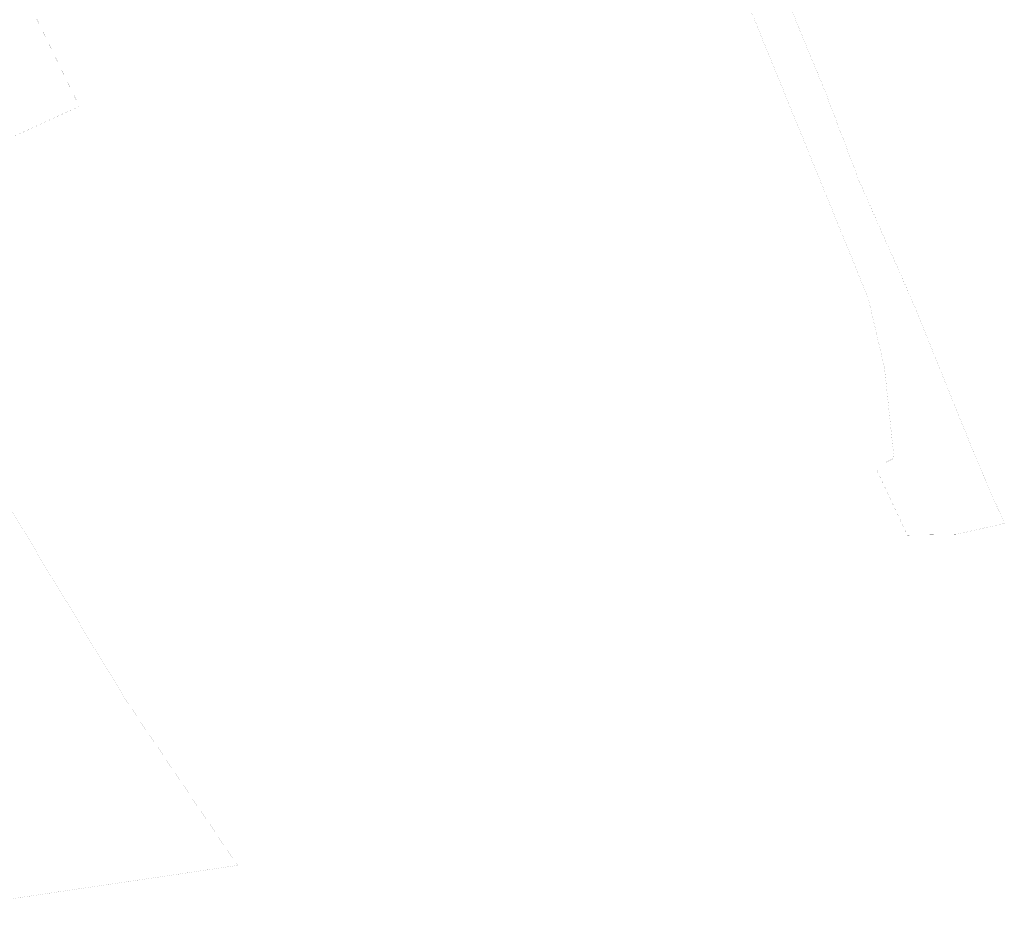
# Model space of a CAD drawing. Header units: metres. Extents: x 685671 to 686635, y 6588408 to 6589199.
# Tile 24 of 34: x 686081 to 686437, y 6588408 to 6588737. Entities that reach past the tile are written whole.
import ezdxf

# ---------------------------------------------------------------- set-up
doc = ezdxf.new("R2010")
doc.units = ezdxf.units.M
doc.linetypes.add('Kohtla-Järve PPA ühishoone G20$0$KATASTRIPIIR', pattern=[7, 4, -1, 1, -1])
doc.layers.add('Kohtla-Järve PPA ühishoone G20$0$PIIR', color=224, linetype='Continuous', lineweight=13)

# ---------------------------------------------------------------- blocks, each defined once
blk = doc.blocks.new('Kohtla-Järve PPA ühishoone G20')
at = {"layer": 'Kohtla-Järve PPA ühishoone G20$0$PIIR', "color": 1, "linetype": 'Kohtla-Järve PPA ühishoone G20$0$KATASTRIPIIR', "ltscale": 0.5, "const_width": 0.02, "flags": 128}
blk.add_lwpolyline([(686281.75, 6588894.04), (686313.9, 6588817.9), (686387.96, 6588636.52), (686393.83, 6588611.46), (686397.3, 6588578.58), (686390.61, 6588575.29), (686402.13, 6588550.74), (686419.69, 6588550.98), (686437.21, 6588555), (686425.66, 6588581.85), (686404.43, 6588634.36), (686384.68, 6588678.95), (686372.21, 6588711.77), (686350.12, 6588765.19), (686353.31, 6588766.48), (686342.04, 6588795.01), (686339.99, 6588794.19), (686320.8, 6588842.52), (686312.51, 6588854.38), (686292.44, 6588898.66), (686281.75, 6588894.04)], dxfattribs=at)
blk.add_lwpolyline([(685800.95, 6588616.43), (685918.33, 6588408.05), (685972.15, 6588410.14), (686022.9, 6588411.8), (686045.39, 6588414.3), (686115.8, 6588424.7), (686159.62, 6588431.17), (686144.11, 6588454.14), (686118.77, 6588491.66), (686014.07, 6588665.35), (686102.32, 6588706.02), (686071.52, 6588769.27), (686010.65, 6588734.9), (685902.48, 6588673.83), (685845.18, 6588641.42)], close=True, dxfattribs=at)

msp = doc.modelspace()

# ---------------------------------------------------------------- block references
at = {"color": 251, "true_color": 0x636466}
msp.add_blockref('Kohtla-Järve PPA ühishoone G20', (0, 0), dxfattribs=at)

doc.saveas('drawing.dxf')
